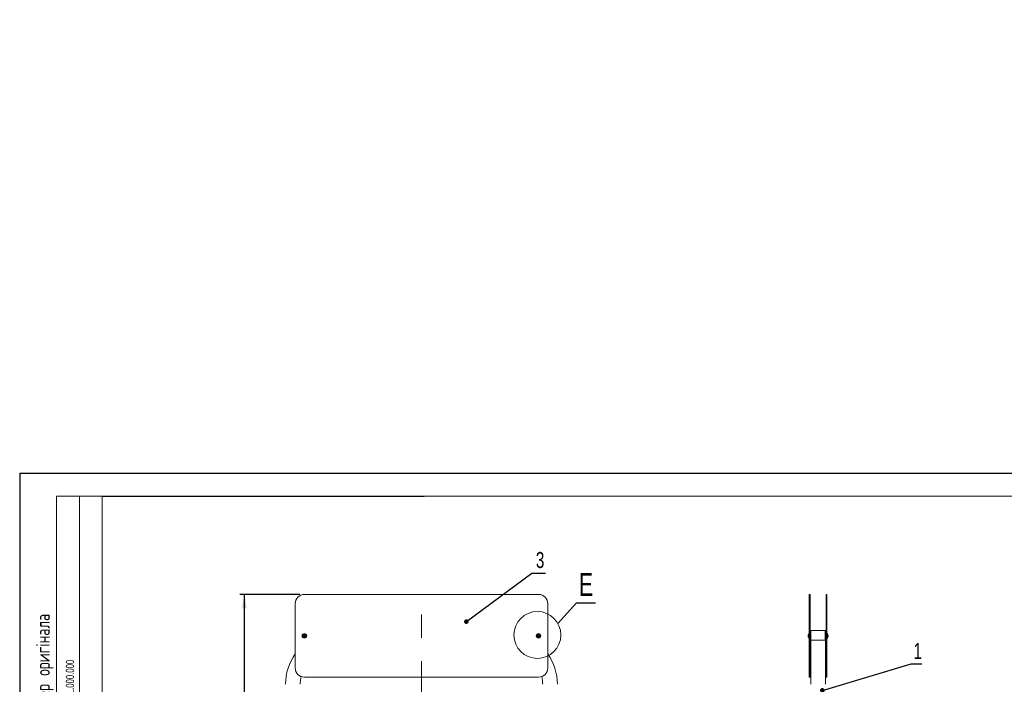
# Model space of a CAD drawing. Header units: millimetres. Extents: x 0 to 553, y -4 to 396.
# Tile 23 of 32: x 0 to 214, y 251 to 396. Entities that reach past the tile are written whole.
import ezdxf

# ---------------------------------------------------------------- set-up
doc = ezdxf.new("R2010")
doc.units = ezdxf.units.MM
doc.linetypes.add('CENTERX2', pattern=[20.32, 12.7, -2.54, 2.54, -2.54])
for name, color, linetype in [('TEMP', 7, 'Continuous'), ('ЗМІННІ', 156, 'Continuous'), ('ТЕКСТ', 5, 'Continuous')]:
    doc.layers.add(name, color=color, linetype=linetype)
doc.layers.add('ЛІНІЇ', color=96, linetype='Continuous', lineweight=15)
doc.styles.add('SLDTEXTSTYLE0', font='TXT', dxfattribs={"width": 0.7, "bigfont": 'bigfont'})
doc.styles.add('SLDTEXTSTYLE2', font='TXT', dxfattribs={"width": 0.7})
doc.dimstyles.new('SLDDIMSTYLE1', dxfattribs={"dimtxt": 3.5, "dimasz": 3, "dimexe": 0, "dimexo": 0.0625, "dimgap": 0.875, "dimtad": 2, "dimdec": 0, "dimlfac": 10, "dimrnd": 1e-09, "dimzin": 12, "dimdsep": 46, "dimtxsty": 'SLDTEXTSTYLE2', "dimsah": 1, "dimcen": 0.09, "dimadec": 0, "dimazin": 3, "dimtfac": 1, "dimtofl": 0, "dimtmove": 0, "dimatfit": 3, "dimfxl": 0, "dimfrac": 2, "dimtolj": 1, "dimtzin": 12, "dimarcsym": 0})
doc.dimstyles.new('SLDDIMSTYLE2', dxfattribs={"dimtxt": 0, "dimasz": 1, "dimexe": 0, "dimexo": 0.0625, "dimgap": 0, "dimtad": 0, "dimtih": 1, "dimtoh": 1, "dimdec": 0, "dimrnd": 1e-09, "dimzin": 0, "dimdsep": 46, "dimtxsty": 'Standard', "dimblk1": 'DOT', "dimblk2": 'DOT', "dimsah": 1, "dimcen": 0.09, "dimadec": 0, "dimazin": 0, "dimtfac": 1, "dimtdec": 0, "dimtofl": 0, "dimtmove": 0, "dimatfit": 3, "dimldrblk": 'DOT', "dimfxl": 0, "dimfrac": 2, "dimtolj": 1, "dimtzin": 0, "dimarcsym": 0})
doc.dimstyles.new('SLDDIMSTYLE3', dxfattribs={"dimtxt": 0, "dimasz": 3, "dimexe": 0, "dimexo": 0.0625, "dimgap": 0, "dimtad": 0, "dimtih": 1, "dimtoh": 1, "dimdec": 0, "dimrnd": 1e-09, "dimzin": 0, "dimdsep": 46, "dimtxsty": 'Standard', "dimblk1": 'NONE', "dimblk2": 'NONE', "dimsah": 1, "dimcen": 0.09, "dimadec": 0, "dimazin": 0, "dimtfac": 3, "dimtdec": 0, "dimtofl": 0, "dimtmove": 0, "dimatfit": 3, "dimldrblk": 'NONE', "dimfxl": 0, "dimfrac": 2, "dimtolj": 1, "dimtzin": 0, "dimarcsym": 0})

# ---------------------------------------------------------------- blocks, each defined once
blk = doc.blocks.new('_D_1')
at = {"layer": 'TEMP'}
for p, q in [((61.02, 270.58), (47.95, 270.58)), ((48.95, 107.96), (48.95, 270.58)), ((68.52, 107.96), (47.95, 107.96))]:
    blk.add_line(p, q, dxfattribs=at)
for points in [[(48.95, 270.58), (48.45, 267.58), (49.45, 267.58)], [(48.95, 107.96), (49.45, 110.96), (48.45, 110.96)]]:
    blk.add_solid(points, dxfattribs=at)
at = {"layer": 'TEMP', "insert": (44.44, 184.56, 0.01), "char_height": 3.5, "attachment_point": 1, "rotation": 90, "style": 'SLDTEXTSTYLE2'}
blk.add_mtext('1626', dxfattribs=at)
blk = doc.blocks.new('_DOT')
at = {"color": 0, "linetype": 'ByBlock', "lineweight": -2}
blk.add_line((-0.5, 0), (-1, 0), dxfattribs=at)
at = {"color": 0, "linetype": 'ByBlock', "const_width": 0.5}
blk.add_lwpolyline([(-0.25, 0, 1), (0.25, 0, 1)], format="xyb", close=True, dxfattribs=at)
blk = doc.blocks.new('_NONE')

msp = doc.modelspace()

# ---------------------------------------------------------------- linework, layer by layer
at = {"color": 7, "linetype": 'Continuous', "lineweight": 15}
for p, q in [((113.0165, 270.5786), (62.0165, 270.5786)), ((171.9724, 268.5786), (171.9724, 270.5786)), ((171.9724, 270.5786), (172.1724, 270.5786)), ((172.1724, 270.5786), (172.1724, 268.5786)), ((175.6324, 270.5786), (175.8324, 270.5786)), ((175.6324, 268.5786), (175.6324, 270.5786)), ((175.8324, 270.5786), (175.8324, 268.5786)), ((60.0165, 268.5786), (60.0165, 254.5786)), ((115.0165, 254.5786), (115.0165, 268.5786)), ((171.9724, 254.5786), (171.9724, 268.5786)), ((172.1724, 254.5786), (172.1724, 268.5786)), ((175.6324, 268.5786), (175.6324, 254.5786)), ((175.8324, 268.5786), (175.8324, 254.5786)), ((171.8724, 261.5786), (171.8724, 262.0286)), ((172.2524, 262.5286), (172.1724, 262.5286)), ((172.2524, 260.7286), (172.2524, 262.5286)), ((172.3524, 261.878), (172.2524, 261.878)), ((172.3524, 261.8774), (172.2524, 261.8774)), ((172.3524, 261.8711), (172.2524, 261.8711)), ((172.3524, 261.8695), (172.2524, 261.8695)), ((172.3524, 261.8571), (172.2524, 261.8571)), ((172.3524, 261.8544), (172.2524, 261.8544)), ((172.3524, 261.8363), (172.2524, 261.8363)), ((172.3524, 261.8325), (172.2524, 261.8325)), ((172.3524, 261.809), (172.2524, 261.809)), ((172.3524, 261.8044), (172.2524, 261.8044)), ((172.3524, 261.7761), (172.2524, 261.7761)), ((172.3524, 261.7707), (172.2524, 261.7707)), ((172.3524, 261.7384), (172.2524, 261.7384)), ((172.3524, 261.7323), (172.2524, 261.7323)), ((172.3524, 261.6967), (172.2524, 261.6967)), ((172.3524, 261.6901), (172.2524, 261.6901)), ((172.3524, 262.5286), (172.3524, 262.7086)), ((175.4524, 262.7086), (172.3524, 262.7086)), ((172.3524, 260.6286), (172.3524, 262.5286)), ((175.4524, 262.5286), (175.4524, 262.7086)), ((175.4524, 260.6286), (175.4524, 262.5286)), ((175.4524, 261.878), (175.5524, 261.878)), ((175.4524, 261.8774), (175.5524, 261.8774)), ((175.4524, 261.8711), (175.5524, 261.8711)), ((175.4524, 261.8695), (175.5524, 261.8695)), ((175.4524, 261.8571), (175.5524, 261.8571)), ((175.4524, 261.8544), (175.5524, 261.8544)), ((175.4524, 261.8363), (175.5524, 261.8363)), ((175.4524, 261.8325), (175.5524, 261.8325)), ((175.4524, 261.809), (175.5524, 261.809)), ((175.4524, 261.8044), (175.5524, 261.8044)), ((175.4524, 261.7761), (175.5524, 261.7761)), ((175.4524, 261.7707), (175.5524, 261.7707)), ((175.4524, 261.7384), (175.5524, 261.7384)), ((175.4524, 261.7323), (175.5524, 261.7323)), ((175.4524, 261.6967), (175.5524, 261.6967)), ((175.4524, 261.6901), (175.5524, 261.6901)), ((175.5524, 260.7286), (175.5524, 262.5286)), ((175.5524, 262.5286), (175.6324, 262.5286)), ((175.9324, 262.0286), (175.9324, 261.1286)), ((61.6331, 261.6136), (61.6301, 261.6169)), ((61.6331, 261.5436), (61.6301, 261.5403)), ((61.9211, 261.6136), (61.6331, 261.6136)), ((61.6331, 261.5436), (61.9211, 261.5436)), ((61.8815, 261.6061), (61.7826, 261.6061)), ((61.7826, 261.6061), (61.7826, 261.5512)), ((61.7826, 261.5512), (61.8815, 261.5512)), ((61.8815, 261.5512), (61.9211, 261.5436)), ((61.9206, 261.6138), (61.9211, 261.6136)), ((61.9211, 261.5436), (61.9206, 261.5435)), ((62.1119, 261.6136), (62.1123, 261.6138)), ((62.3999, 261.6136), (62.1119, 261.6136)), ((62.1515, 261.6061), (62.1119, 261.6136)), ((62.1123, 261.5435), (62.1119, 261.5436)), ((62.1119, 261.5436), (62.3999, 261.5436)), ((62.2503, 261.6061), (62.1515, 261.6061)), ((62.1515, 261.5512), (62.2503, 261.5512)), ((62.2503, 261.5512), (62.2503, 261.6061)), ((62.3999, 261.6136), (62.4029, 261.6169)), ((62.3999, 261.5436), (62.4029, 261.5403)), ((112.6331, 261.6136), (112.6301, 261.6169)), ((112.6331, 261.5436), (112.6301, 261.5403)), ((112.9211, 261.6136), (112.6331, 261.6136)), ((112.6331, 261.5436), (112.9211, 261.5436)), ((112.7826, 261.6061), (112.7826, 261.5512)), ((112.8815, 261.6061), (112.7826, 261.6061)), ((112.7826, 261.5512), (112.8815, 261.5512)), ((112.8815, 261.5512), (112.9211, 261.5436)), ((112.9206, 261.6138), (112.9211, 261.6136)), ((112.9211, 261.5436), (112.9206, 261.5435)), ((113.1119, 261.6136), (113.1123, 261.6138)), ((113.3999, 261.6136), (113.1119, 261.6136)), ((113.1515, 261.6061), (113.1119, 261.6136)), ((113.1123, 261.5435), (113.1119, 261.5436)), ((113.1119, 261.5436), (113.3999, 261.5436)), ((113.2503, 261.6061), (113.1515, 261.6061)), ((113.1515, 261.5512), (113.2503, 261.5512)), ((113.2503, 261.5512), (113.2503, 261.6061)), ((113.3999, 261.6136), (113.4029, 261.6169)), ((113.3999, 261.5436), (113.4029, 261.5403)), ((171.8625, 261.5403), (171.8625, 261.6169)), ((171.8724, 261.1286), (171.8724, 261.5786)), ((172.2524, 260.6286), (172.1724, 260.6286)), ((172.3524, 261.6521), (172.2524, 261.6521)), ((172.3524, 261.6452), (172.2524, 261.6452)), ((172.3524, 261.6057), (172.2524, 261.6057)), ((172.3524, 261.5986), (172.2524, 261.5986)), ((172.3524, 261.5586), (172.2524, 261.5586)), ((172.3524, 261.5516), (172.2524, 261.5516)), ((172.3524, 261.512), (172.2524, 261.512)), ((172.3524, 261.5051), (172.2524, 261.5051)), ((172.3524, 261.4671), (172.2524, 261.4671)), ((172.3524, 261.4606), (172.2524, 261.4606)), ((172.3524, 261.4249), (172.2524, 261.4249)), ((172.3524, 261.4189), (172.2524, 261.4189)), ((172.3524, 261.3865), (172.2524, 261.3865)), ((172.3524, 261.3811), (172.2524, 261.3811)), ((172.3524, 261.3528), (172.2524, 261.3528)), ((172.3524, 261.3482), (172.2524, 261.3482)), ((172.3524, 261.3247), (172.2524, 261.3247)), ((172.3524, 261.321), (172.2524, 261.321)), ((172.3524, 261.3028), (172.2524, 261.3028)), ((172.3524, 261.3001), (172.2524, 261.3001)), ((172.3524, 261.2878), (172.2524, 261.2878)), ((172.3524, 261.2861), (172.2524, 261.2861)), ((172.3524, 261.2798), (172.2524, 261.2798)), ((172.3524, 261.2793), (172.2524, 261.2793)), ((172.2524, 260.7286), (172.2524, 260.6286)), ((172.3524, 260.6286), (172.3524, 251.0286)), ((172.3524, 260.6286), (175.4524, 260.6286)), ((175.4524, 261.6521), (175.5524, 261.6521)), ((175.4524, 261.6452), (175.5524, 261.6452)), ((175.4524, 261.6057), (175.5524, 261.6057)), ((175.4524, 261.5986), (175.5524, 261.5986)), ((175.4524, 261.5586), (175.5524, 261.5586)), ((175.4524, 261.5516), (175.5524, 261.5516)), ((175.4524, 261.512), (175.5524, 261.512)), ((175.4524, 261.5051), (175.5524, 261.5051)), ((175.4524, 261.4671), (175.5524, 261.4671)), ((175.4524, 261.4606), (175.5524, 261.4606)), ((175.4524, 261.4249), (175.5524, 261.4249)), ((175.4524, 261.4189), (175.5524, 261.4189)), ((175.4524, 261.3865), (175.5524, 261.3865)), ((175.4524, 261.3811), (175.5524, 261.3811)), ((175.4524, 261.3528), (175.5524, 261.3528)), ((175.4524, 261.3482), (175.5524, 261.3482)), ((175.4524, 261.3247), (175.5524, 261.3247)), ((175.4524, 261.321), (175.5524, 261.321)), ((175.4524, 261.3028), (175.5524, 261.3028)), ((175.4524, 261.3001), (175.5524, 261.3001)), ((175.4524, 261.2878), (175.5524, 261.2878)), ((175.4524, 261.2861), (175.5524, 261.2861)), ((175.4524, 261.2798), (175.5524, 261.2798)), ((175.4524, 261.2793), (175.5524, 261.2793)), ((175.5524, 260.7286), (175.5524, 260.6286)), ((175.5524, 251.0286), (175.5524, 260.6286)), ((175.5524, 260.6286), (175.6324, 260.6286)), ((175.9423, 261.6169), (175.9423, 261.5403)), ((171.9724, 252.5786), (171.9724, 254.5786)), ((172.1724, 254.5786), (172.1724, 252.5786)), ((175.6324, 252.5786), (175.6324, 254.5786)), ((175.8324, 254.5786), (175.8324, 252.5786)), ((62.0165, 252.5786), (113.0165, 252.5786)), ((172.1724, 252.5786), (171.9724, 252.5786)), ((175.8324, 252.5786), (175.6324, 252.5786))]:
    msp.add_line(p, q, dxfattribs=at)
at = {"color": 7, "linetype": 'Continuous', "lineweight": 15, "flags": 128}
for points in [[(171.7698, 261.8098), (171.769, 261.8098), (171.7685, 261.8098), (171.7681, 261.8098), (171.768, 261.8098)], [(176.0368, 261.8098), (176.0367, 261.8098), (176.0363, 261.8098), (176.0358, 261.8098), (176.035, 261.8098)], [(171.8625, 261.6169), (171.8401, 261.6188), (171.8196, 261.6205), (171.8009, 261.6221), (171.7841, 261.6235), (171.7693, 261.6247), (171.7565, 261.6258), (171.7459, 261.6267), (171.7373, 261.6274)], [(171.7373, 261.5299), (171.7459, 261.5306), (171.7565, 261.5315), (171.7693, 261.5325), (171.7841, 261.5338), (171.8009, 261.5352), (171.8196, 261.5367), (171.8401, 261.5384), (171.8625, 261.5403)], [(175.5315, 261.2861), (175.5345, 261.2671), (175.5524, 261.0286)], [(176.0675, 261.6274), (176.0589, 261.6267), (176.0483, 261.6258), (176.0355, 261.6247), (176.0207, 261.6235), (176.0039, 261.6221), (175.9852, 261.6205), (175.9647, 261.6188), (175.9423, 261.6169)], [(175.9423, 261.5403), (175.9647, 261.5384), (175.9852, 261.5367), (176.0039, 261.5352), (176.0207, 261.5338), (176.0355, 261.5325), (176.0483, 261.5315), (176.0589, 261.5306), (176.0675, 261.5299)]]:
    msp.add_lwpolyline(points, dxfattribs=at)
at = {"color": 7, "linetype": 'Continuous', "lineweight": 0}
msp.add_circle((112.7691, 261.7707), 5.1039, dxfattribs=at)
at = {"color": 7, "linetype": 'Continuous', "lineweight": 15}
for centre, radius in [((62.0165, 261.5786), 0.5), ((62.0165, 261.5786), 0.4), ((113.0165, 261.5786), 0.5), ((113.0165, 261.5786), 0.4)]:
    msp.add_circle(centre, radius, dxfattribs=at)
for centre, radius, start, end in [((62.0165, 268.5786), 2, 90, 180), ((113.0165, 268.5786), 2, 0, 90), ((62.0165, 282.1763), 20.3665, 269.875995, 270.124005), ((113.0165, 282.1763), 20.3665, 269.875995, 270.124005), ((172.3307, 261.5786), 0.6083, 138.88791, 157.668975), ((171.9224, 262.0286), 0.05, 0, 180), ((172.3524, 262.5286), 0.18, 90, 180), ((172.3524, 262.5286), 0.1, 90, 180), ((175.4524, 262.5286), 0.18, 0, 90), ((175.4524, 262.5286), 0.1, 0, 90), ((175.8824, 262.0286), 0.05, 0, 180), ((175.4741, 261.5786), 0.6083, 22.331025, 41.11209), ((62.0165, 261.5786), 0.3883, 174.337696, 185.662304), ((61.9707, 256.3639), 5.264, 90.858528, 93.710344), ((61.971, 266.7984), 5.2691, 266.28973, 269.138792), ((62.0165, 261.5786), 0.385, 174.786824, 185.213176), ((62.0165, 240.0108), 21.3367, 89.881633, 90.118367), ((62.0622, 256.3637), 5.2643, 86.289728, 89.1414), ((62.0619, 266.7987), 5.2694, 270.86128, 273.710197), ((62.0165, 261.5786), 0.385, 354.786824, 5.213176), ((62.0165, 261.5786), 0.3883, 354.337696, 5.662304), ((113.0165, 261.5786), 0.3883, 174.337696, 185.662304), ((112.9707, 256.3639), 5.2641, 90.858547, 93.710326), ((112.971, 266.7985), 5.2692, 266.289748, 269.138774), ((113.0165, 261.5786), 0.385, 174.786824, 185.213176), ((113.0165, 240.0108), 21.3367, 89.881633, 90.118367), ((113.0622, 256.3639), 5.2641, 86.289674, 89.141453), ((113.0619, 266.7985), 5.2692, 270.861226, 273.710252), ((113.0165, 261.5786), 0.385, 354.786824, 5.213176), ((113.0165, 261.5786), 0.3883, 354.337696, 5.662304), ((172.3307, 261.5786), 0.6083, 202.331025, 221.11209), ((171.7763, 261.6562), 0.3089, 268.469772, 268.793942), ((171.9224, 261.1286), 0.05, 180, 0), ((175.8824, 261.1286), 0.05, 180, 0), ((175.4741, 261.5786), 0.6083, 318.88791, 337.668975), ((176.0285, 261.6581), 0.3108, 271.206882, 271.529113), ((69.5165, 251.0286), 11.6, 144.981372, 180), ((105.5165, 251.0286), 11.6, 0, 35.018628), ((62.0165, 254.5786), 2, 180, 270), ((113.0165, 254.5786), 2, 270, 0), ((69.5165, 251.0286), 8.4, 168.410851, 180), ((105.5165, 251.0286), 8.4, 0, 11.589149)]:
    msp.add_arc(centre, radius, start, end, dxfattribs=at)
for points, knots in [([(61.9724, 261.8098), (61.9711, 261.783), (61.9692, 261.7452), (61.9685, 261.6958), (61.9557, 261.6667), (61.9359, 261.6449), (61.9133, 261.6318), (61.8979, 261.6286), (61.8918, 261.6274)], [0, 0, 0, 0, 0.37821323, 0.53295814, 0.66158176, 0.79029825, 0.9166457, 1, 1, 1, 1]), ([(61.9887, 261.8128), (61.9892, 261.8123), (61.9902, 261.8113), (61.9943, 261.8072), (62.001, 261.8005), (62.008, 261.7935), (62.0125, 261.789), (62.0135, 261.7881), (62.0135, 261.788)], [0, 0, 0, 0, 0.162690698, 0.324257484, 0.571742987, 0.907572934, 0.992841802, 1, 1, 1, 1]), ([(62.0194, 261.788), (62.0195, 261.7881), (62.0204, 261.789), (62.0249, 261.7935), (62.0319, 261.8005), (62.0386, 261.8072), (62.0427, 261.8113), (62.0437, 261.8123), (62.0442, 261.8128)], [0, 0, 0, 0, 0.00720545, 0.09242695, 0.42825694, 0.67574248, 0.83730928, 1, 1, 1, 1]), ([(62.1411, 261.6274), (62.1381, 261.6279), (62.1256, 261.6301), (62.1046, 261.6394), (62.0827, 261.6592), (62.068, 261.6848), (62.0608, 261.737), (62.0607, 261.778), (62.0606, 261.8098)], [0, 0, 0, 0, 0.04151243, 0.17016041, 0.29891009, 0.42528147, 0.55299576, 1, 1, 1, 1]), ([(112.9724, 261.8098), (112.9711, 261.783), (112.9692, 261.7452), (112.9685, 261.6958), (112.9557, 261.6667), (112.9359, 261.6449), (112.9133, 261.6318), (112.8979, 261.6286), (112.8918, 261.6274)], [0, 0, 0, 0, 0.37821047, 0.53295437, 0.66157714, 0.79029278, 0.91663369, 1, 1, 1, 1]), ([(112.9887, 261.8128), (112.9892, 261.8123), (112.9902, 261.8113), (112.9943, 261.8072), (113.001, 261.8005), (113.008, 261.7935), (113.0125, 261.789), (113.0135, 261.7881), (113.0135, 261.788)], [0, 0, 0, 0, 0.16270413, 0.32426063, 0.57175366, 0.90759381, 0.99284158, 1, 1, 1, 1]), ([(113.0194, 261.788), (113.0195, 261.7881), (113.0204, 261.789), (113.0249, 261.7935), (113.0319, 261.8005), (113.0386, 261.8072), (113.0427, 261.8113), (113.0437, 261.8123), (113.0442, 261.8128)], [0, 0, 0, 0, 0.00715842, 0.09240619, 0.42824634, 0.67573937, 0.83729587, 1, 1, 1, 1]), ([(113.1411, 261.6274), (113.1381, 261.6279), (113.1256, 261.6301), (113.1046, 261.6394), (113.0827, 261.6592), (113.068, 261.6848), (113.0608, 261.737), (113.0607, 261.778), (113.0606, 261.8098)], [0, 0, 0, 0, 0.04151259, 0.17015507, 0.29890523, 0.42528029, 0.55299383, 1, 1, 1, 1]), ([(171.7373, 261.6274), (171.7367, 261.6279), (171.7344, 261.6301), (171.7317, 261.6394), (171.7312, 261.6592), (171.7337, 261.6848), (171.7435, 261.737), (171.7583, 261.778), (171.7698, 261.8098)], [0, 0, 0, 0, 0.04151274, 0.17014972, 0.29890038, 0.42527912, 0.5529919, 1, 1, 1, 1]), ([(176.035, 261.8098), (176.0448, 261.783), (176.0586, 261.7452), (176.0694, 261.6958), (176.0732, 261.6667), (176.0736, 261.6449), (176.0714, 261.6318), (176.0686, 261.6286), (176.0675, 261.6274)], [0, 0, 0, 0, 0.37821323, 0.53295814, 0.66158176, 0.79029825, 0.9166457, 1, 1, 1, 1]), ([(61.7826, 261.6061), (61.7831, 261.6056), (61.7841, 261.6045), (61.7879, 261.6008), (61.7946, 261.5941), (61.8016, 261.5871), (61.8061, 261.5826), (61.807, 261.5816), (61.8071, 261.5816)], [0, 0, 0, 0, 0.12483445, 0.2937514, 0.5524889, 0.90338634, 0.99251756, 1, 1, 1, 1]), ([(61.7826, 261.5512), (61.7831, 261.5516), (61.7841, 261.5527), (61.7879, 261.5565), (61.7946, 261.5632), (61.8016, 261.5702), (61.8061, 261.5746), (61.807, 261.5756), (61.8071, 261.5757)], [0, 0, 0, 0, 0.12483037, 0.293678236, 0.552407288, 0.903389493, 0.992517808, 1, 1, 1, 1]), ([(61.9211, 261.6136), (61.9094, 261.6101), (61.8964, 261.6062), (61.8829, 261.6061), (61.8815, 261.6061)], [0, 0, 0, 0, 0.89493338, 1, 1, 1, 1]), ([(61.8918, 261.6274), (61.8971, 261.6255), (61.9099, 261.621), (61.9167, 261.6165), (61.9206, 261.6138)], [0, 0, 0, 0, 0.41143663, 1, 1, 1, 1]), ([(61.9206, 261.5435), (61.9171, 261.5411), (61.9103, 261.5365), (61.8978, 261.532), (61.8918, 261.5299)], [0, 0, 0, 0, 0.51816199, 1, 1, 1, 1]), ([(61.8918, 261.5299), (61.8949, 261.5293), (61.9073, 261.5271), (61.9284, 261.5178), (61.9502, 261.4981), (61.965, 261.4724), (61.9721, 261.4202), (61.9723, 261.3793), (61.9724, 261.3474)], [0, 0, 0, 0, 0.04151347, 0.17015272, 0.29888802, 0.42526899, 0.55298402, 1, 1, 1, 1]), ([(61.9887, 261.3444), (61.9892, 261.3449), (61.9902, 261.3459), (61.9943, 261.35), (62.001, 261.3568), (62.008, 261.3637), (62.0125, 261.3682), (62.0135, 261.3692), (62.0135, 261.3693)], [0, 0, 0, 0, 0.162734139, 0.324310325, 0.571810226, 0.907567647, 0.992936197, 1, 1, 1, 1]), ([(62.0194, 261.3693), (62.0195, 261.3692), (62.0205, 261.3682), (62.0249, 261.3637), (62.0319, 261.3568), (62.0386, 261.35), (62.0427, 261.3459), (62.0437, 261.3449), (62.0442, 261.3444)], [0, 0, 0, 0, 0.00711168, 0.09243286, 0.42819009, 0.67568986, 0.83726595, 1, 1, 1, 1]), ([(62.0606, 261.3474), (62.0619, 261.3742), (62.0638, 261.412), (62.0645, 261.4615), (62.0772, 261.4905), (62.097, 261.5124), (62.1197, 261.5254), (62.135, 261.5286), (62.1411, 261.5299)], [0, 0, 0, 0, 0.37821056, 0.5329546, 0.66157749, 0.79029325, 0.91663998, 1, 1, 1, 1]), ([(62.1119, 261.5436), (62.1235, 261.5471), (62.1366, 261.5511), (62.1501, 261.5512), (62.1515, 261.5512)], [0, 0, 0, 0, 0.894925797, 1, 1, 1, 1]), ([(62.1123, 261.6138), (62.1158, 261.6161), (62.1227, 261.6207), (62.1351, 261.6252), (62.1411, 261.6274)], [0, 0, 0, 0, 0.51815863, 1, 1, 1, 1]), ([(62.1411, 261.5299), (62.1358, 261.5317), (62.123, 261.5362), (62.1163, 261.5408), (62.1123, 261.5435)], [0, 0, 0, 0, 0.41144062, 1, 1, 1, 1]), ([(62.2258, 261.5816), (62.2259, 261.5816), (62.2269, 261.5826), (62.2314, 261.5871), (62.2383, 261.5941), (62.2451, 261.6008), (62.2488, 261.6045), (62.2499, 261.6056), (62.2503, 261.6061)], [0, 0, 0, 0, 0.007482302, 0.096611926, 0.447551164, 0.706242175, 0.875187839, 1, 1, 1, 1]), ([(62.2258, 261.5757), (62.2259, 261.5756), (62.2269, 261.5746), (62.2314, 261.5702), (62.2383, 261.5632), (62.2451, 261.5565), (62.2488, 261.5527), (62.2499, 261.5516), (62.2503, 261.5512)], [0, 0, 0, 0, 0.007482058, 0.096608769, 0.447632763, 0.706315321, 0.875191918, 1, 1, 1, 1]), ([(112.7826, 261.6061), (112.7831, 261.6056), (112.7841, 261.6045), (112.7879, 261.6008), (112.7946, 261.5941), (112.8016, 261.5871), (112.8061, 261.5826), (112.807, 261.5816), (112.8071, 261.5816)], [0, 0, 0, 0, 0.12482339, 0.293754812, 0.552469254, 0.903411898, 0.992517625, 1, 1, 1, 1]), ([(112.7826, 261.5512), (112.7831, 261.5516), (112.7841, 261.5527), (112.7879, 261.5565), (112.7946, 261.5632), (112.8016, 261.5702), (112.8061, 261.5746), (112.807, 261.5756), (112.8071, 261.5757)], [0, 0, 0, 0, 0.12481931, 0.29368166, 0.55238765, 0.90341505, 0.99251787, 1, 1, 1, 1]), ([(112.9211, 261.6136), (112.9094, 261.6101), (112.8964, 261.6062), (112.8829, 261.6061), (112.8815, 261.6061)], [0, 0, 0, 0, 0.89492959, 1, 1, 1, 1]), ([(112.8918, 261.6274), (112.8971, 261.6255), (112.9099, 261.621), (112.9167, 261.6165), (112.9206, 261.6138)], [0, 0, 0, 0, 0.411438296, 1, 1, 1, 1]), ([(112.9206, 261.5435), (112.9171, 261.5411), (112.9103, 261.5365), (112.8978, 261.532), (112.8918, 261.5299)], [0, 0, 0, 0, 0.51816042, 1, 1, 1, 1]), ([(112.8918, 261.5299), (112.8949, 261.5293), (112.9073, 261.5271), (112.9284, 261.5178), (112.9502, 261.4981), (112.965, 261.4724), (112.9722, 261.4202), (112.9723, 261.3793), (112.9724, 261.3474)], [0, 0, 0, 0, 0.041513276, 0.170157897, 0.298892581, 0.42526974, 0.552986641, 1, 1, 1, 1]), ([(112.9887, 261.3444), (112.9892, 261.3449), (112.9902, 261.3459), (112.9943, 261.35), (113.001, 261.3568), (113.008, 261.3637), (113.0125, 261.3682), (113.0135, 261.3692), (113.0135, 261.3693)], [0, 0, 0, 0, 0.16274757, 0.32431346, 0.57182088, 0.9075885, 0.99293598, 1, 1, 1, 1]), ([(113.0194, 261.3693), (113.0195, 261.3692), (113.0205, 261.3682), (113.0249, 261.3637), (113.0319, 261.3568), (113.0386, 261.35), (113.0427, 261.3459), (113.0437, 261.3449), (113.0442, 261.3444)], [0, 0, 0, 0, 0.00706402, 0.0924115, 0.42817912, 0.67568654, 0.83725243, 1, 1, 1, 1]), ([(113.0606, 261.3474), (113.0619, 261.3742), (113.0638, 261.412), (113.0645, 261.4615), (113.0772, 261.4905), (113.097, 261.5124), (113.1197, 261.5254), (113.135, 261.5286), (113.1411, 261.5299)], [0, 0, 0, 0, 0.3782131, 0.53295807, 0.66158173, 0.79029827, 0.91664576, 1, 1, 1, 1]), ([(113.1119, 261.5436), (113.1235, 261.5471), (113.1366, 261.5511), (113.1501, 261.5512), (113.1515, 261.5512)], [0, 0, 0, 0, 0.89492959, 1, 1, 1, 1]), ([(113.1123, 261.6138), (113.1158, 261.6161), (113.1227, 261.6207), (113.1351, 261.6252), (113.1411, 261.6274)], [0, 0, 0, 0, 0.51815899, 1, 1, 1, 1]), ([(113.1411, 261.5299), (113.1358, 261.5317), (113.123, 261.5362), (113.1163, 261.5408), (113.1123, 261.5435)], [0, 0, 0, 0, 0.41144001, 1, 1, 1, 1]), ([(113.2258, 261.5816), (113.2259, 261.5816), (113.2269, 261.5826), (113.2314, 261.5871), (113.2383, 261.5941), (113.2451, 261.6008), (113.2488, 261.6045), (113.2499, 261.6056), (113.2503, 261.6061)], [0, 0, 0, 0, 0.00748237, 0.0966128, 0.44753113, 0.70624539, 0.8751767, 1, 1, 1, 1]), ([(113.2258, 261.5757), (113.2259, 261.5756), (113.2269, 261.5746), (113.2314, 261.5702), (113.2383, 261.5632), (113.2451, 261.5565), (113.2488, 261.5527), (113.2499, 261.5516), (113.2503, 261.5512)], [0, 0, 0, 0, 0.00748213, 0.09660964, 0.44761274, 0.70631855, 0.87518078, 1, 1, 1, 1]), ([(171.7698, 261.3474), (171.76, 261.3742), (171.7462, 261.412), (171.7355, 261.4615), (171.7316, 261.4905), (171.7312, 261.5124), (171.7334, 261.5254), (171.7362, 261.5286), (171.7373, 261.5299)], [0, 0, 0, 0, 0.37821563, 0.53296153, 0.66158597, 0.79030328, 0.91665153, 1, 1, 1, 1]), ([(176.0675, 261.5299), (176.0681, 261.5293), (176.0704, 261.5271), (176.0731, 261.5178), (176.0736, 261.4981), (176.0711, 261.4724), (176.0613, 261.4202), (176.0465, 261.3793), (176.035, 261.3474)], [0, 0, 0, 0, 0.04151347, 0.17015272, 0.29888802, 0.42526899, 0.55298402, 1, 1, 1, 1])]:
    msp.add_open_spline(points, degree=3, knots=knots, dxfattribs=at)
at = {"layer": 'TEMP', "linetype": 'CENTERX2', "lineweight": 0, "ltscale": 2}
msp.add_line((87.5165, 108.7765), (87.5165, 270.6487), dxfattribs=at)
at = {"layer": 'ЛІНІЇ'}
for p, q in [((8.0001, 291.9998), (8.0001, 191.9998)), ((8.0001, 291.9998), (18.0001, 291.9998)), ((13.0001, 291.9998), (13.0001, 191.9998)), ((18.0001, 291.9998), (18.0001, 4.9998)), ((18.0001, 291.9998), (415.0001, 291.9998))]:
    msp.add_line(p, q, dxfattribs=at)
at = {"layer": 'ТЕКСТ'}
for p, q in [((0.0001, 296.9998), (420.0001, 296.9998)), ((0.0001, 296.9998), (0.0001, -0.0002)), ((18.0001, 291.9998), (88.0919, 291.9998))]:
    msp.add_line(p, q, dxfattribs=at)

# ---------------------------------------------------------------- texts
at = {"color": 7, "linetype": 'Continuous', "lineweight": 0, "insert": (3.5593, 242.8625), "char_height": 3, "attachment_point": 1, "rotation": 90, "style": 'SLDTEXTSTYLE0'}
msp.add_mtext('\\M+1844E\\M+18480\\M+1847D\\M+18475\\M+18482 \\M+18480\\M+18482\\M+18479\\M+18473і\\M+1847E\\M+18470\\M+1847C\\M+18470', dxfattribs=at)
at = {"color": 7, "linetype": 'Continuous', "lineweight": 0, "insert": (121.7797, 275.2434), "char_height": 5, "attachment_point": 1, "style": 'SLDTEXTSTYLE2'}
msp.add_mtext('E', dxfattribs=at)
at = {"layer": 'TEMP', "char_height": 3.5, "attachment_point": 2, "style": 'SLDTEXTSTYLE2'}
for s, insert in [('3', (113.3577, 279.8351)), ('1', (195.6135, 260.0258))]:
    msp.add_mtext(s, dxfattribs=dict(at, insert=insert))
at = {"layer": 'ЗМІННІ', "insert": (10.0485, 242.6931), "char_height": 1.8, "attachment_point": 1, "rotation": 90, "style": 'SLDTEXTSTYLE2'}
msp.add_mtext('VQWTSL.000.000', dxfattribs=at)

# ---------------------------------------------------------------- dimensions: what is measured, and where the dimension line sits
at = {"layer": 'TEMP'}
dim = msp.add_linear_dim(base=(48.9483, 270.5786), p1=(69.5155, 107.9587), p2=(62.0165, 270.5786), angle=90, dimstyle='SLDDIMSTYLE1', dxfattribs=at)
dim.commit()
dim.dimension.update_dxf_attribs({"geometry": '_D_1', "text_midpoint": (48.9483, 189.2686), "dimtype": 160})

# ---------------------------------------------------------------- leaders
at = {"color": 7, "linetype": 'Continuous', "lineweight": 0, "has_arrowhead": 0}
msp.add_leader([(117.2365, 264.239), (121.2797, 268.7489), (125.3992, 268.7489)], dimstyle='SLDDIMSTYLE3', dxfattribs=at)
at = {"layer": 'TEMP'}
for points in [[(97.2965, 264.6677), (111.5495, 275.2252), (114.527, 275.2252)], [(174.8421, 249.7033), (194.2072, 255.518), (196.509, 255.518)]]:
    msp.add_leader(points, dimstyle='SLDDIMSTYLE2', dxfattribs=at)

doc.saveas('drawing.dxf')
